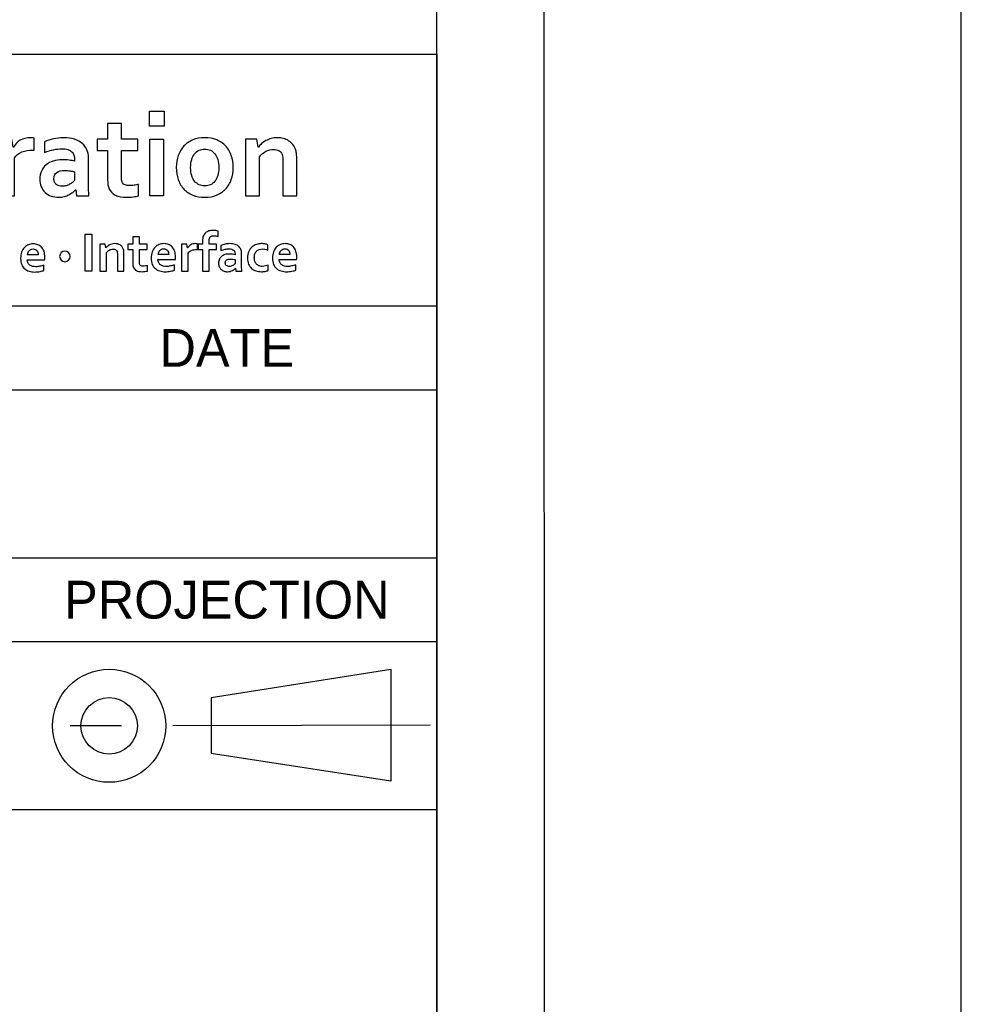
# Model space of a CAD drawing. Header units: inches. Extents: x 0 to 39, y 0 to 27.6.
# Tile 15 of 25: x 36 to 39, y 2.7 to 5.8. Entities that reach past the tile are written whole.
import ezdxf

# ---------------------------------------------------------------- set-up
doc = ezdxf.new("R2010")
doc.units = ezdxf.units.IN
doc.header["$LTSCALE"] = 2.143701
doc.header["$MEASUREMENT"] = 0
doc.linetypes.add('CENTER', pattern=[0.6, 0.375, -0.075, 0.075, -0.075])
doc.layers.add('TOPRX05-FORMAT', color=7, linetype='CONTINUOUS')
doc.styles.add('TEXTSTYLE_2', font='gothic.ttf')

# ---------------------------------------------------------------- blocks, each defined once
blk = doc.blocks.new('216_BL0', base_point=(36.6778, 3.5431))
at = {"layer": 'TOPRX05-FORMAT', "color": 1, "linetype": 'CONTINUOUS'}
for p, q in [((36.6303, 3.6312), (37.1928, 3.7202)), ((37.1928, 3.7202), (37.1928, 3.369)), ((36.6303, 3.6312), (36.6303, 3.4556)), ((37.1928, 3.369), (36.6303, 3.4556))]:
    blk.add_line(p, q, dxfattribs=at)
at = {"layer": 'TOPRX05-FORMAT', "color": 2, "linetype": 'CENTER'}
blk.add_line((37.3151, 3.5442), (36.0405, 3.5422), dxfattribs=at)
at = {"layer": 'TOPRX05-FORMAT', "color": 2, "linetype": 'CONTINUOUS'}
for radius in [0.1767, 0.0883]:
    blk.add_circle((36.3118, 3.5426), radius, dxfattribs=at)
blk = doc.blocks.new('M2I_CORP_CI_01_BL1', base_point=(35.3476, 5.2419))
at = {"layer": 'TOPRX05-FORMAT', "color": 7, "linetype": 'CONTINUOUS'}
for p, q in [((36.4378, 5.4647), (36.4833, 5.4647)), ((36.4378, 5.4177), (36.4378, 5.4647)), ((36.4833, 5.4647), (36.4833, 5.4177)), ((36.4833, 5.4177), (36.4378, 5.4177)), ((36.4389, 5.3773), (36.4822, 5.3773)), ((36.4389, 5.2), (36.4389, 5.3773)), ((36.4822, 5.3773), (36.4822, 5.2)), ((36.4822, 5.2), (36.4389, 5.2)), ((36.2363, 4.9649), (36.2363, 5.0805)), ((36.2363, 5.0805), (36.2575, 5.0805)), ((36.2575, 5.0805), (36.2575, 4.9649)), ((36.2575, 4.9649), (36.2363, 4.9649))]:
    blk.add_line(p, q, dxfattribs=at)
for points, knots in [([(36.4039, 5.2002), (36.3991, 5.1988), (36.3933, 5.1977), (36.3866, 5.1967), (36.3798, 5.1959), (36.3734, 5.1955), (36.3675, 5.1955), (36.3528, 5.1955), (36.3407, 5.1978), (36.3311, 5.2025), (36.3217, 5.2074), (36.3149, 5.2144), (36.3111, 5.2234), (36.3083, 5.2298), (36.3069, 5.2387), (36.3069, 5.2497), (36.3069, 5.2497), (36.3069, 5.3416), (36.3069, 5.3416), (36.3069, 5.3416), (36.2739, 5.3416), (36.2739, 5.3416), (36.2739, 5.3416), (36.2739, 5.3773), (36.2739, 5.3773), (36.2739, 5.3773), (36.3069, 5.3773), (36.3069, 5.3773), (36.3069, 5.3773), (36.3069, 5.4267), (36.3069, 5.4267), (36.3069, 5.4267), (36.3502, 5.4267), (36.3502, 5.4267), (36.3502, 5.4267), (36.3502, 5.3773), (36.3502, 5.3773), (36.3502, 5.3773), (36.4014, 5.3773), (36.4014, 5.3773), (36.4014, 5.3773), (36.4014, 5.3416), (36.4014, 5.3416), (36.4014, 5.3416), (36.3502, 5.3416), (36.3502, 5.3416), (36.3502, 5.3416), (36.3502, 5.2553), (36.3502, 5.2553), (36.3502, 5.2485), (36.3513, 5.2435), (36.3533, 5.2402), (36.3571, 5.2346), (36.3643, 5.2319), (36.375, 5.2319), (36.3801, 5.2319), (36.385, 5.2324), (36.39, 5.2331), (36.3949, 5.2338), (36.3996, 5.2346), (36.4039, 5.2358), (36.4039, 5.2358), (36.4039, 5.2002), (36.4039, 5.2002)], [0, 0, 0, 0, 1, 1, 1, 2, 2, 2, 3, 3, 3, 4, 4, 4, 5, 5, 5, 6, 6, 6, 7, 7, 7, 8, 8, 8, 9, 9, 9, 10, 10, 10, 11, 11, 11, 12, 12, 12, 13, 13, 13, 14, 14, 14, 15, 15, 15, 16, 16, 16, 17, 17, 17, 18, 18, 18, 19, 19, 19, 20, 20, 20, 21, 21, 21, 21]), ([(36.0774, 5.3429), (36.0774, 5.3429), (36.0739, 5.3429), (36.0739, 5.3429), (36.0605, 5.3429), (36.0488, 5.3408), (36.0387, 5.3371), (36.0287, 5.333), (36.021, 5.3269), (36.0154, 5.3188), (36.0154, 5.3188), (36.0154, 5.2), (36.0154, 5.2), (36.0154, 5.2), (35.972, 5.2), (35.972, 5.2), (35.972, 5.2), (35.972, 5.3773), (35.972, 5.3773), (35.972, 5.3773), (36.0079, 5.3773), (36.0079, 5.3773), (36.0079, 5.3773), (36.0119, 5.3526), (36.0119, 5.3526), (36.0119, 5.3526), (36.0127, 5.3526), (36.0127, 5.3526), (36.0179, 5.3615), (36.0248, 5.3686), (36.0337, 5.3739), (36.0427, 5.3789), (36.0536, 5.3816), (36.0661, 5.3816), (36.0705, 5.3816), (36.0743, 5.3812), (36.0774, 5.3806), (36.0774, 5.3806), (36.0774, 5.3429), (36.0774, 5.3429)], [0, 0, 0, 0, 1, 1, 1, 2, 2, 2, 3, 3, 3, 4, 4, 4, 5, 5, 5, 6, 6, 6, 7, 7, 7, 8, 8, 8, 9, 9, 9, 10, 10, 10, 11, 11, 11, 12, 12, 12, 13, 13, 13, 13]), ([(36.2073, 5.2189), (36.2073, 5.2189), (36.2065, 5.2189), (36.2065, 5.2189), (36.2041, 5.2162), (36.2011, 5.2136), (36.1978, 5.2109), (36.1943, 5.2082), (36.1905, 5.2059), (36.1861, 5.2035), (36.1817, 5.2009), (36.1767, 5.1991), (36.1714, 5.1977), (36.166, 5.1962), (36.1603, 5.1955), (36.154, 5.1955), (36.1457, 5.1955), (36.1378, 5.1967), (36.1304, 5.1992), (36.123, 5.202), (36.1168, 5.2059), (36.1116, 5.2107), (36.1064, 5.2156), (36.1024, 5.2215), (36.0994, 5.2285), (36.0963, 5.2355), (36.0948, 5.2435), (36.0948, 5.2522), (36.0948, 5.2616), (36.0965, 5.2703), (36.1, 5.2776), (36.1035, 5.2853), (36.1082, 5.2917), (36.1146, 5.2969), (36.1207, 5.3021), (36.1282, 5.3061), (36.1368, 5.3088), (36.1455, 5.3116), (36.1551, 5.3129), (36.1655, 5.3129), (36.1732, 5.3129), (36.1803, 5.3124), (36.1867, 5.3115), (36.1932, 5.3107), (36.1989, 5.3095), (36.2037, 5.3081), (36.2037, 5.3081), (36.2037, 5.3152), (36.2037, 5.3152), (36.2037, 5.3194), (36.203, 5.3233), (36.2017, 5.3272), (36.2003, 5.331), (36.198, 5.3344), (36.1949, 5.3374), (36.1918, 5.3404), (36.1878, 5.3429), (36.1828, 5.3446), (36.1777, 5.3462), (36.1717, 5.3472), (36.1645, 5.3472), (36.1557, 5.3472), (36.1469, 5.3462), (36.1381, 5.3442), (36.1294, 5.3423), (36.1198, 5.3393), (36.1095, 5.3355), (36.1095, 5.3355), (36.1095, 5.3693), (36.1095, 5.3693), (36.1185, 5.3732), (36.128, 5.3762), (36.1379, 5.3783), (36.1479, 5.3803), (36.1584, 5.3816), (36.1693, 5.3816), (36.1823, 5.3816), (36.1937, 5.3799), (36.2034, 5.3768), (36.213, 5.3738), (36.2211, 5.3693), (36.2276, 5.3637), (36.2342, 5.3581), (36.239, 5.3516), (36.2423, 5.3442), (36.2455, 5.3364), (36.2471, 5.3283), (36.2471, 5.3194), (36.2471, 5.3194), (36.2471, 5.2526), (36.2471, 5.2526), (36.2471, 5.2409), (36.2472, 5.2311), (36.2475, 5.2225), (36.2477, 5.2141), (36.248, 5.2067), (36.2482, 5.2), (36.2482, 5.2), (36.2092, 5.2), (36.2092, 5.2), (36.2092, 5.2), (36.2073, 5.2189), (36.2073, 5.2189)], [0, 0, 0, 0, 1, 1, 1, 2, 2, 2, 3, 3, 3, 4, 4, 4, 5, 5, 5, 6, 6, 6, 7, 7, 7, 8, 8, 8, 9, 9, 9, 10, 10, 10, 11, 11, 11, 12, 12, 12, 13, 13, 13, 14, 14, 14, 15, 15, 15, 16, 16, 16, 17, 17, 17, 18, 18, 18, 19, 19, 19, 20, 20, 20, 21, 21, 21, 22, 22, 22, 23, 23, 23, 24, 24, 24, 25, 25, 25, 26, 26, 26, 27, 27, 27, 28, 28, 28, 29, 29, 29, 30, 30, 30, 31, 31, 31, 32, 32, 32, 33, 33, 33, 34, 34, 34, 34]), ([(36.6997, 5.2886), (36.6997, 5.2747), (36.6977, 5.262), (36.6935, 5.2506), (36.6894, 5.2389), (36.6836, 5.2291), (36.6758, 5.221), (36.6681, 5.213), (36.6588, 5.2067), (36.6477, 5.2021), (36.6368, 5.1977), (36.6246, 5.1955), (36.6111, 5.1955), (36.5971, 5.1955), (36.5846, 5.1977), (36.5735, 5.2021), (36.5625, 5.2067), (36.5533, 5.213), (36.5455, 5.221), (36.5378, 5.2291), (36.5319, 5.2389), (36.5279, 5.2506), (36.5239, 5.262), (36.5218, 5.2747), (36.5218, 5.2886), (36.5218, 5.3025), (36.5239, 5.3151), (36.528, 5.3266), (36.5321, 5.338), (36.538, 5.3478), (36.5457, 5.3559), (36.5535, 5.3641), (36.5629, 5.3703), (36.5738, 5.3749), (36.5848, 5.3794), (36.5971, 5.3816), (36.6106, 5.3816), (36.6246, 5.3816), (36.637, 5.3794), (36.6481, 5.3749), (36.659, 5.3703), (36.6683, 5.3641), (36.6761, 5.3559), (36.6837, 5.3478), (36.6896, 5.338), (36.6936, 5.3266), (36.6979, 5.3151), (36.6997, 5.3025), (36.6997, 5.2886)], [0, 0, 0, 0, 1, 1, 1, 2, 2, 2, 3, 3, 3, 4, 4, 4, 5, 5, 5, 6, 6, 6, 7, 7, 7, 8, 8, 8, 9, 9, 9, 10, 10, 10, 11, 11, 11, 12, 12, 12, 13, 13, 13, 14, 14, 14, 15, 15, 15, 16, 16, 16, 16]), ([(36.778, 5.3526), (36.778, 5.3526), (36.7788, 5.3526), (36.7788, 5.3526), (36.7813, 5.3561), (36.7845, 5.3598), (36.7884, 5.3633), (36.7924, 5.3668), (36.7969, 5.3698), (36.8018, 5.3727), (36.8068, 5.3753), (36.8123, 5.3775), (36.8185, 5.3792), (36.8244, 5.3806), (36.8309, 5.3816), (36.8376, 5.3816), (36.8443, 5.3816), (36.8504, 5.3806), (36.8565, 5.3794), (36.8624, 5.3779), (36.8679, 5.3755), (36.8729, 5.3725), (36.8779, 5.3694), (36.8824, 5.3654), (36.8861, 5.3605), (36.8901, 5.3555), (36.8932, 5.3496), (36.8952, 5.3429), (36.8965, 5.3391), (36.8974, 5.3348), (36.8977, 5.3305), (36.8981, 5.3259), (36.8985, 5.3208), (36.8985, 5.315), (36.8985, 5.315), (36.8985, 5.2), (36.8985, 5.2), (36.8985, 5.2), (36.855, 5.2), (36.855, 5.2), (36.855, 5.2), (36.855, 5.3083), (36.855, 5.3083), (36.855, 5.3129), (36.8549, 5.317), (36.8544, 5.3206), (36.8542, 5.3238), (36.8534, 5.3269), (36.8525, 5.3294), (36.8502, 5.335), (36.847, 5.3391), (36.8425, 5.3416), (36.8381, 5.344), (36.8326, 5.3452), (36.8264, 5.3452), (36.8179, 5.3452), (36.8099, 5.3431), (36.8021, 5.3393), (36.7944, 5.3353), (36.7875, 5.3296), (36.7815, 5.3219), (36.7815, 5.3219), (36.7815, 5.2), (36.7815, 5.2), (36.7815, 5.2), (36.7383, 5.2), (36.7383, 5.2), (36.7383, 5.2), (36.7383, 5.3773), (36.7383, 5.3773), (36.7383, 5.3773), (36.774, 5.3773), (36.774, 5.3773), (36.774, 5.3773), (36.778, 5.3526), (36.778, 5.3526)], [0, 0, 0, 0, 1, 1, 1, 2, 2, 2, 3, 3, 3, 4, 4, 4, 5, 5, 5, 6, 6, 6, 7, 7, 7, 8, 8, 8, 9, 9, 9, 10, 10, 10, 11, 11, 11, 12, 12, 12, 13, 13, 13, 14, 14, 14, 15, 15, 15, 16, 16, 16, 17, 17, 17, 18, 18, 18, 19, 19, 19, 20, 20, 20, 21, 21, 21, 22, 22, 22, 23, 23, 23, 24, 24, 24, 25, 25, 25, 25]), ([(36.655, 5.2886), (36.655, 5.2979), (36.6539, 5.3061), (36.6517, 5.3134), (36.6495, 5.3206), (36.6465, 5.3266), (36.6426, 5.3315), (36.6386, 5.3363), (36.634, 5.34), (36.6286, 5.3425), (36.623, 5.3449), (36.6171, 5.346), (36.6106, 5.346), (36.6042, 5.346), (36.5984, 5.3449), (36.593, 5.3425), (36.5875, 5.34), (36.5829, 5.3363), (36.579, 5.3315), (36.5751, 5.3266), (36.5721, 5.3206), (36.5699, 5.3134), (36.5676, 5.3061), (36.5665, 5.2979), (36.5665, 5.2886), (36.5665, 5.2791), (36.5676, 5.2708), (36.5699, 5.2637), (36.5721, 5.2564), (36.5751, 5.2506), (36.5791, 5.2456), (36.583, 5.2408), (36.5876, 5.237), (36.5932, 5.2346), (36.5985, 5.2321), (36.6044, 5.2311), (36.6111, 5.2311), (36.6175, 5.2311), (36.6233, 5.2321), (36.6287, 5.2346), (36.6341, 5.237), (36.6386, 5.2408), (36.6426, 5.2456), (36.6465, 5.2506), (36.6495, 5.2564), (36.6517, 5.2637), (36.6539, 5.2708), (36.655, 5.2791), (36.655, 5.2886)], [0, 0, 0, 0, 1, 1, 1, 2, 2, 2, 3, 3, 3, 4, 4, 4, 5, 5, 5, 6, 6, 6, 7, 7, 7, 8, 8, 8, 9, 9, 9, 10, 10, 10, 11, 11, 11, 12, 12, 12, 13, 13, 13, 14, 14, 14, 15, 15, 15, 16, 16, 16, 16]), ([(36.2037, 5.2755), (36.1996, 5.2763), (36.1949, 5.2774), (36.1894, 5.2782), (36.1842, 5.2789), (36.1788, 5.2794), (36.1732, 5.2794), (36.1626, 5.2794), (36.1543, 5.2771), (36.1481, 5.2729), (36.1419, 5.2689), (36.1388, 5.2625), (36.1388, 5.2537), (36.1388, 5.2497), (36.1395, 5.2462), (36.141, 5.2433), (36.1423, 5.2402), (36.1443, 5.2378), (36.1466, 5.2358), (36.1491, 5.2339), (36.1519, 5.2325), (36.155, 5.2314), (36.1582, 5.2303), (36.1615, 5.2301), (36.1651, 5.2301), (36.1693, 5.2301), (36.1735, 5.2305), (36.1774, 5.2317), (36.1814, 5.2328), (36.1849, 5.2344), (36.1881, 5.2361), (36.1916, 5.2379), (36.1944, 5.2397), (36.1971, 5.2421), (36.1998, 5.2443), (36.2019, 5.2465), (36.2037, 5.2484), (36.2037, 5.2484), (36.2037, 5.2755), (36.2037, 5.2755)], [0, 0, 0, 0, 1, 1, 1, 2, 2, 2, 3, 3, 3, 4, 4, 4, 5, 5, 5, 6, 6, 6, 7, 7, 7, 8, 8, 8, 9, 9, 9, 10, 10, 10, 11, 11, 11, 12, 12, 12, 13, 13, 13, 13]), ([(36.6523, 5.0733), (36.6501, 5.0738), (36.6478, 5.0743), (36.6454, 5.0747), (36.6429, 5.075), (36.6407, 5.0751), (36.6386, 5.0751), (36.6363, 5.0751), (36.6343, 5.0749), (36.6325, 5.0745), (36.6307, 5.0739), (36.6292, 5.073), (36.6278, 5.0717), (36.6268, 5.0705), (36.6257, 5.0687), (36.6252, 5.0667), (36.6246, 5.0648), (36.6242, 5.0624), (36.6242, 5.0595), (36.6242, 5.0595), (36.6242, 5.0485), (36.6242, 5.0485), (36.6242, 5.0485), (36.6474, 5.0485), (36.6474, 5.0485), (36.6474, 5.0485), (36.6474, 5.0317), (36.6474, 5.0317), (36.6474, 5.0317), (36.6242, 5.0317), (36.6242, 5.0317), (36.6242, 5.0317), (36.6242, 4.9649), (36.6242, 4.9649), (36.6242, 4.9649), (36.6038, 4.9649), (36.6038, 4.9649), (36.6038, 4.9649), (36.6038, 5.0317), (36.6038, 5.0317), (36.6038, 5.0317), (36.5896, 5.0317), (36.5896, 5.0317), (36.5896, 5.0317), (36.5896, 5.0485), (36.5896, 5.0485), (36.5896, 5.0485), (36.6038, 5.0485), (36.6038, 5.0485), (36.6038, 5.0485), (36.6038, 5.0584), (36.6038, 5.0584), (36.6038, 5.0642), (36.6046, 5.0694), (36.6062, 5.0737), (36.6078, 5.0777), (36.6102, 5.0815), (36.613, 5.0839), (36.616, 5.0868), (36.6195, 5.0887), (36.6234, 5.0901), (36.6274, 5.0914), (36.6317, 5.092), (36.6364, 5.092), (36.6393, 5.092), (36.6421, 5.0917), (36.6449, 5.0912), (36.6478, 5.0908), (36.6503, 5.0903), (36.6523, 5.0895), (36.6523, 5.0895), (36.6523, 5.0733), (36.6523, 5.0733)], [0, 0, 0, 0, 1, 1, 1, 2, 2, 2, 3, 3, 3, 4, 4, 4, 5, 5, 5, 6, 6, 6, 7, 7, 7, 8, 8, 8, 9, 9, 9, 10, 10, 10, 11, 11, 11, 12, 12, 12, 13, 13, 13, 14, 14, 14, 15, 15, 15, 16, 16, 16, 17, 17, 17, 18, 18, 18, 19, 19, 19, 20, 20, 20, 21, 21, 21, 22, 22, 22, 23, 23, 23, 24, 24, 24, 24]), ([(36.3014, 5.0369), (36.3014, 5.0369), (36.3017, 5.0369), (36.3017, 5.0369), (36.3029, 5.0386), (36.3044, 5.0402), (36.3063, 5.042), (36.3081, 5.0437), (36.3103, 5.0452), (36.3125, 5.0464), (36.3148, 5.0476), (36.3174, 5.0485), (36.3204, 5.0493), (36.3231, 5.0501), (36.3262, 5.0505), (36.3295, 5.0505), (36.3326, 5.0505), (36.3355, 5.0502), (36.3383, 5.0496), (36.3412, 5.0489), (36.3438, 5.0476), (36.3462, 5.0463), (36.3486, 5.0449), (36.3506, 5.0428), (36.3524, 5.0404), (36.3542, 5.0384), (36.3557, 5.0354), (36.3567, 5.0323), (36.3572, 5.0305), (36.3576, 5.0286), (36.3577, 5.0266), (36.358, 5.0243), (36.3581, 5.0219), (36.3581, 5.0191), (36.3581, 5.0191), (36.3581, 4.9649), (36.3581, 4.9649), (36.3581, 4.9649), (36.3377, 4.9649), (36.3377, 4.9649), (36.3377, 4.9649), (36.3377, 5.016), (36.3377, 5.016), (36.3377, 5.0181), (36.3375, 5.0203), (36.3373, 5.0216), (36.3372, 5.0233), (36.337, 5.0249), (36.3364, 5.0261), (36.3355, 5.0286), (36.3338, 5.0305), (36.3318, 5.0317), (36.3296, 5.0329), (36.3271, 5.0334), (36.3242, 5.0334), (36.3201, 5.0334), (36.3162, 5.0324), (36.3128, 5.0306), (36.309, 5.0287), (36.3058, 5.0261), (36.303, 5.0226), (36.303, 5.0226), (36.303, 4.9649), (36.303, 4.9649), (36.303, 4.9649), (36.2825, 4.9649), (36.2825, 4.9649), (36.2825, 4.9649), (36.2825, 5.0485), (36.2825, 5.0485), (36.2825, 5.0485), (36.2994, 5.0485), (36.2994, 5.0485), (36.2994, 5.0485), (36.3014, 5.0369), (36.3014, 5.0369)], [0, 0, 0, 0, 1, 1, 1, 2, 2, 2, 3, 3, 3, 4, 4, 4, 5, 5, 5, 6, 6, 6, 7, 7, 7, 8, 8, 8, 9, 9, 9, 10, 10, 10, 11, 11, 11, 12, 12, 12, 13, 13, 13, 14, 14, 14, 15, 15, 15, 16, 16, 16, 17, 17, 17, 18, 18, 18, 19, 19, 19, 20, 20, 20, 21, 21, 21, 22, 22, 22, 23, 23, 23, 24, 24, 24, 25, 25, 25, 25]), ([(36.4316, 4.9649), (36.4293, 4.9644), (36.4265, 4.9636), (36.4234, 4.9634), (36.4203, 4.963), (36.4172, 4.9627), (36.4145, 4.9627), (36.4075, 4.9627), (36.4016, 4.9637), (36.3972, 4.9661), (36.3928, 4.9685), (36.3898, 4.9717), (36.3878, 4.9759), (36.3864, 4.9789), (36.3858, 4.9832), (36.3858, 4.9883), (36.3858, 4.9883), (36.3858, 5.0317), (36.3858, 5.0317), (36.3858, 5.0317), (36.3703, 5.0317), (36.3703, 5.0317), (36.3703, 5.0317), (36.3703, 5.0485), (36.3703, 5.0485), (36.3703, 5.0485), (36.3858, 5.0485), (36.3858, 5.0485), (36.3858, 5.0485), (36.3858, 5.0719), (36.3858, 5.0719), (36.3858, 5.0719), (36.4063, 5.0719), (36.4063, 5.0719), (36.4063, 5.0719), (36.4063, 5.0485), (36.4063, 5.0485), (36.4063, 5.0485), (36.4305, 5.0485), (36.4305, 5.0485), (36.4305, 5.0485), (36.4305, 5.0317), (36.4305, 5.0317), (36.4305, 5.0317), (36.4063, 5.0317), (36.4063, 5.0317), (36.4063, 5.0317), (36.4063, 4.991), (36.4063, 4.991), (36.4063, 4.9878), (36.4068, 4.9854), (36.4078, 4.984), (36.4095, 4.9812), (36.4128, 4.9799), (36.418, 4.9799), (36.4204, 4.9799), (36.4228, 4.9801), (36.4251, 4.9806), (36.4274, 4.9808), (36.4295, 4.9813), (36.4316, 4.9818), (36.4316, 4.9818), (36.4316, 4.9649), (36.4316, 4.9649)], [0, 0, 0, 0, 1, 1, 1, 2, 2, 2, 3, 3, 3, 4, 4, 4, 5, 5, 5, 6, 6, 6, 7, 7, 7, 8, 8, 8, 9, 9, 9, 10, 10, 10, 11, 11, 11, 12, 12, 12, 13, 13, 13, 14, 14, 14, 15, 15, 15, 16, 16, 16, 17, 17, 17, 18, 18, 18, 19, 19, 19, 20, 20, 20, 21, 21, 21, 21]), ([(36.4906, 4.9791), (36.4946, 4.9791), (36.4988, 4.9797), (36.5031, 4.9806), (36.5073, 4.9812), (36.5116, 4.9824), (36.5162, 4.984), (36.5162, 4.984), (36.5162, 4.9674), (36.5162, 4.9674), (36.5136, 4.9664), (36.5095, 4.9654), (36.5041, 4.9644), (36.4986, 4.9633), (36.4929, 4.9627), (36.4871, 4.9627), (36.4812, 4.9627), (36.4755, 4.9634), (36.4702, 4.9651), (36.4648, 4.9666), (36.4602, 4.969), (36.4562, 4.9723), (36.4523, 4.9757), (36.4491, 4.9802), (36.4467, 4.9856), (36.4444, 4.991), (36.4433, 4.9975), (36.4433, 5.0053), (36.4433, 5.0129), (36.4444, 5.0195), (36.4465, 5.0253), (36.4487, 5.0309), (36.4517, 5.0357), (36.4554, 5.0393), (36.459, 5.0431), (36.4633, 5.0459), (36.468, 5.0476), (36.4728, 5.0496), (36.4776, 5.0505), (36.4827, 5.0505), (36.488, 5.0505), (36.4929, 5.0497), (36.4974, 5.0481), (36.5018, 5.0467), (36.5057, 5.044), (36.5089, 5.0404), (36.5121, 5.0371), (36.5147, 5.0327), (36.5165, 5.0273), (36.5183, 5.0217), (36.5192, 5.0154), (36.5192, 5.0079), (36.5191, 5.0052), (36.5191, 5.0026), (36.5189, 5.0007), (36.5189, 5.0007), (36.4641, 5.0007), (36.4641, 5.0007), (36.4645, 4.9969), (36.4653, 4.9935), (36.4667, 4.9906), (36.4682, 4.9881), (36.4701, 4.9858), (36.4724, 4.9842), (36.4747, 4.9824), (36.4774, 4.9811), (36.4806, 4.9803), (36.4837, 4.9797), (36.4871, 4.9791), (36.4906, 4.9791)], [0, 0, 0, 0, 1, 1, 1, 2, 2, 2, 3, 3, 3, 4, 4, 4, 5, 5, 5, 6, 6, 6, 7, 7, 7, 8, 8, 8, 9, 9, 9, 10, 10, 10, 11, 11, 11, 12, 12, 12, 13, 13, 13, 14, 14, 14, 15, 15, 15, 16, 16, 16, 17, 17, 17, 18, 18, 18, 19, 19, 19, 20, 20, 20, 21, 21, 21, 22, 22, 22, 23, 23, 23, 23]), ([(36.5878, 5.0323), (36.5878, 5.0323), (36.5861, 5.0323), (36.5861, 5.0323), (36.5799, 5.0323), (36.5744, 5.0313), (36.5696, 5.0294), (36.5649, 5.0276), (36.5612, 5.0249), (36.5586, 5.0208), (36.5586, 5.0208), (36.5586, 4.9649), (36.5586, 4.9649), (36.5586, 4.9649), (36.5382, 4.9649), (36.5382, 4.9649), (36.5382, 4.9649), (36.5382, 5.0485), (36.5382, 5.0485), (36.5382, 5.0485), (36.5551, 5.0485), (36.5551, 5.0485), (36.5551, 5.0485), (36.5569, 5.0369), (36.5569, 5.0369), (36.5569, 5.0369), (36.5573, 5.0369), (36.5573, 5.0369), (36.5598, 5.0411), (36.5631, 5.0445), (36.5673, 5.0469), (36.5716, 5.0493), (36.5766, 5.0505), (36.5826, 5.0505), (36.5846, 5.0505), (36.5864, 5.0503), (36.5878, 5.0502), (36.5878, 5.0502), (36.5878, 5.0323), (36.5878, 5.0323)], [0, 0, 0, 0, 1, 1, 1, 2, 2, 2, 3, 3, 3, 4, 4, 4, 5, 5, 5, 6, 6, 6, 7, 7, 7, 8, 8, 8, 9, 9, 9, 10, 10, 10, 11, 11, 11, 12, 12, 12, 13, 13, 13, 13]), ([(36.7071, 4.9737), (36.7071, 4.9737), (36.7067, 4.9737), (36.7067, 4.9737), (36.7055, 4.9726), (36.7042, 4.9714), (36.7027, 4.9699), (36.7011, 4.9687), (36.6993, 4.9677), (36.697, 4.9666), (36.695, 4.9654), (36.6927, 4.9645), (36.6902, 4.9636), (36.6877, 4.963), (36.685, 4.9627), (36.682, 4.9627), (36.678, 4.9627), (36.6744, 4.9634), (36.6709, 4.9645), (36.6675, 4.9659), (36.6645, 4.9677), (36.662, 4.9698), (36.6596, 4.9722), (36.6576, 4.9751), (36.6562, 4.9785), (36.6546, 4.9817), (36.654, 4.9854), (36.654, 4.9895), (36.654, 4.994), (36.6549, 4.9981), (36.6565, 5.0015), (36.6581, 5.0052), (36.6604, 5.0082), (36.6634, 5.0105), (36.6662, 5.0131), (36.6698, 5.015), (36.6739, 5.0163), (36.6779, 5.0177), (36.6825, 5.0181), (36.6874, 5.0181), (36.6911, 5.0181), (36.6943, 5.0179), (36.6974, 5.0176), (36.7005, 5.017), (36.7031, 5.0166), (36.7054, 5.016), (36.7054, 5.016), (36.7054, 5.0191), (36.7054, 5.0191), (36.7054, 5.0211), (36.7052, 5.0231), (36.7045, 5.0249), (36.7038, 5.0267), (36.7027, 5.0282), (36.7012, 5.0298), (36.6997, 5.0312), (36.698, 5.0323), (36.6956, 5.033), (36.6931, 5.0341), (36.6904, 5.0343), (36.6869, 5.0343), (36.6828, 5.0343), (36.6787, 5.0339), (36.6745, 5.033), (36.6703, 5.032), (36.6658, 5.0306), (36.6609, 5.0289), (36.6609, 5.0289), (36.6609, 5.0449), (36.6609, 5.0449), (36.6653, 5.0467), (36.6698, 5.048), (36.6745, 5.049), (36.6791, 5.05), (36.684, 5.0504), (36.6892, 5.0505), (36.6953, 5.0505), (36.7006, 5.0499), (36.7053, 5.0483), (36.7099, 5.0468), (36.7137, 5.0449), (36.7167, 5.0422), (36.7197, 5.0396), (36.7221, 5.0364), (36.7236, 5.033), (36.7251, 5.0293), (36.7259, 5.0254), (36.7259, 5.0211), (36.7259, 5.0211), (36.7259, 4.9899), (36.7259, 4.9899), (36.7259, 4.9843), (36.726, 4.9793), (36.7261, 4.9756), (36.7262, 4.9715), (36.7263, 4.968), (36.7264, 4.9649), (36.7264, 4.9649), (36.708, 4.9649), (36.708, 4.9649), (36.708, 4.9649), (36.7071, 4.9737), (36.7071, 4.9737)], [0, 0, 0, 0, 1, 1, 1, 2, 2, 2, 3, 3, 3, 4, 4, 4, 5, 5, 5, 6, 6, 6, 7, 7, 7, 8, 8, 8, 9, 9, 9, 10, 10, 10, 11, 11, 11, 12, 12, 12, 13, 13, 13, 14, 14, 14, 15, 15, 15, 16, 16, 16, 17, 17, 17, 18, 18, 18, 19, 19, 19, 20, 20, 20, 21, 21, 21, 22, 22, 22, 23, 23, 23, 24, 24, 24, 25, 25, 25, 26, 26, 26, 27, 27, 27, 28, 28, 28, 29, 29, 29, 30, 30, 30, 31, 31, 31, 32, 32, 32, 33, 33, 33, 34, 34, 34, 34]), ([(36.8091, 4.9667), (36.8065, 4.9657), (36.8034, 4.9647), (36.7996, 4.9638), (36.7958, 4.963), (36.7919, 4.9627), (36.7877, 4.9627), (36.7817, 4.9627), (36.776, 4.9636), (36.7709, 4.9654), (36.7656, 4.967), (36.7611, 4.9696), (36.7572, 4.9732), (36.7533, 4.9767), (36.7501, 4.9811), (36.7478, 4.9867), (36.7457, 4.9919), (36.7445, 4.9983), (36.7445, 5.0054), (36.7445, 5.0135), (36.7458, 5.0203), (36.7484, 5.0261), (36.751, 5.0319), (36.7544, 5.0365), (36.7585, 5.0401), (36.7626, 5.0437), (36.7672, 5.0464), (36.7724, 5.048), (36.7775, 5.0497), (36.7826, 5.0505), (36.7876, 5.0505), (36.7914, 5.0505), (36.795, 5.0502), (36.7984, 5.0496), (36.8018, 5.0489), (36.805, 5.048), (36.8078, 5.0469), (36.8078, 5.0469), (36.8078, 5.0302), (36.8078, 5.0302), (36.8054, 5.0313), (36.8026, 5.0322), (36.7996, 5.0329), (36.7969, 5.0337), (36.7938, 5.0339), (36.7905, 5.0339), (36.7873, 5.0339), (36.7841, 5.0333), (36.7811, 5.0323), (36.7781, 5.0313), (36.7755, 5.0298), (36.7732, 5.0275), (36.7709, 5.0253), (36.769, 5.0226), (36.7676, 5.0188), (36.7663, 5.0153), (36.7657, 5.0109), (36.7657, 5.0058), (36.7657, 5.0022), (36.7662, 4.9986), (36.7672, 4.9955), (36.7683, 4.9922), (36.7698, 4.9895), (36.7717, 4.9872), (36.7739, 4.985), (36.7764, 4.9829), (36.7794, 4.9816), (36.7824, 4.9802), (36.786, 4.9793), (36.7903, 4.9793), (36.794, 4.9793), (36.7975, 4.9798), (36.8004, 4.9807), (36.8036, 4.9814), (36.8064, 4.9821), (36.8091, 4.9833), (36.8091, 4.9833), (36.8091, 4.9667), (36.8091, 4.9667)], [0, 0, 0, 0, 1, 1, 1, 2, 2, 2, 3, 3, 3, 4, 4, 4, 5, 5, 5, 6, 6, 6, 7, 7, 7, 8, 8, 8, 9, 9, 9, 10, 10, 10, 11, 11, 11, 12, 12, 12, 13, 13, 13, 14, 14, 14, 15, 15, 15, 16, 16, 16, 17, 17, 17, 18, 18, 18, 19, 19, 19, 20, 20, 20, 21, 21, 21, 22, 22, 22, 23, 23, 23, 24, 24, 24, 25, 25, 25, 26, 26, 26, 26]), ([(36.8699, 4.9791), (36.8737, 4.9791), (36.8779, 4.9797), (36.8822, 4.9806), (36.8866, 4.9812), (36.8909, 4.9824), (36.8953, 4.984), (36.8953, 4.984), (36.8953, 4.9674), (36.8953, 4.9674), (36.8926, 4.9664), (36.8886, 4.9654), (36.8832, 4.9644), (36.8778, 4.9633), (36.8721, 4.9627), (36.8662, 4.9627), (36.8603, 4.9627), (36.8546, 4.9634), (36.8494, 4.9651), (36.844, 4.9666), (36.8393, 4.969), (36.8355, 4.9723), (36.8314, 4.9757), (36.8283, 4.9802), (36.826, 4.9856), (36.8236, 4.991), (36.8225, 4.9975), (36.8225, 5.0053), (36.8225, 5.0129), (36.8235, 5.0195), (36.8257, 5.0253), (36.828, 5.0309), (36.8309, 5.0357), (36.8345, 5.0393), (36.8382, 5.0431), (36.8424, 5.0459), (36.8472, 5.0476), (36.852, 5.0496), (36.8568, 5.0505), (36.8619, 5.0505), (36.8672, 5.0505), (36.8721, 5.0497), (36.8765, 5.0481), (36.881, 5.0467), (36.8848, 5.044), (36.8881, 5.0404), (36.8913, 5.0371), (36.8938, 5.0327), (36.8956, 5.0273), (36.8975, 5.0217), (36.8985, 5.0154), (36.8985, 5.0079), (36.8982, 5.0052), (36.8982, 5.0026), (36.8981, 5.0007), (36.8981, 5.0007), (36.8434, 5.0007), (36.8434, 5.0007), (36.8436, 4.9969), (36.8446, 4.9935), (36.846, 4.9906), (36.8474, 4.9881), (36.8493, 4.9858), (36.8515, 4.9842), (36.8539, 4.9824), (36.8566, 4.9811), (36.8597, 4.9803), (36.8629, 4.9797), (36.8662, 4.9791), (36.8699, 4.9791)], [0, 0, 0, 0, 1, 1, 1, 2, 2, 2, 3, 3, 3, 4, 4, 4, 5, 5, 5, 6, 6, 6, 7, 7, 7, 8, 8, 8, 9, 9, 9, 10, 10, 10, 11, 11, 11, 12, 12, 12, 13, 13, 13, 14, 14, 14, 15, 15, 15, 16, 16, 16, 17, 17, 17, 18, 18, 18, 19, 19, 19, 20, 20, 20, 21, 21, 21, 22, 22, 22, 23, 23, 23, 23]), ([(36.0822, 4.9784), (36.0863, 4.9784), (36.0903, 4.9788), (36.0947, 4.9796), (36.099, 4.9803), (36.1035, 4.9816), (36.1078, 4.9829), (36.1078, 4.9829), (36.1078, 4.9666), (36.1078, 4.9666), (36.1051, 4.9655), (36.1012, 4.9644), (36.0956, 4.9634), (36.0902, 4.9623), (36.0844, 4.9618), (36.0786, 4.9618), (36.0727, 4.9618), (36.0671, 4.9625), (36.0618, 4.9642), (36.0564, 4.9657), (36.0516, 4.9682), (36.0478, 4.9715), (36.0438, 4.9749), (36.0407, 4.9791), (36.0384, 4.9848), (36.0361, 4.9901), (36.0349, 4.9968), (36.0349, 5.0045), (36.0349, 5.0119), (36.036, 5.0187), (36.0381, 5.0243), (36.0403, 5.03), (36.0433, 5.0348), (36.047, 5.0385), (36.0506, 5.0422), (36.0549, 5.0451), (36.0595, 5.0469), (36.0644, 5.0488), (36.0692, 5.0497), (36.0743, 5.0497), (36.0796, 5.0497), (36.0844, 5.0489), (36.0891, 5.0472), (36.0934, 5.0457), (36.0972, 5.0431), (36.1005, 5.0397), (36.1038, 5.0363), (36.1062, 5.0318), (36.1081, 5.0265), (36.11, 5.0208), (36.1107, 5.0145), (36.1107, 5.0071), (36.1107, 5.0042), (36.1107, 5.0017), (36.1106, 4.9996), (36.1106, 4.9996), (36.0557, 4.9996), (36.0557, 4.9996), (36.0561, 4.9959), (36.0569, 4.9926), (36.0584, 4.9899), (36.0597, 4.987), (36.0617, 4.985), (36.064, 4.9832), (36.0663, 4.9816), (36.069, 4.9802), (36.0723, 4.9793), (36.0753, 4.9788), (36.0786, 4.9784), (36.0822, 4.9784)], [0, 0, 0, 0, 1, 1, 1, 2, 2, 2, 3, 3, 3, 4, 4, 4, 5, 5, 5, 6, 6, 6, 7, 7, 7, 8, 8, 8, 9, 9, 9, 10, 10, 10, 11, 11, 11, 12, 12, 12, 13, 13, 13, 14, 14, 14, 15, 15, 15, 16, 16, 16, 17, 17, 17, 18, 18, 18, 19, 19, 19, 20, 20, 20, 21, 21, 21, 22, 22, 22, 23, 23, 23, 23]), ([(36.074, 5.0338), (36.0715, 5.0338), (36.0692, 5.0333), (36.0672, 5.0323), (36.0651, 5.0313), (36.0633, 5.0301), (36.0619, 5.0285), (36.0605, 5.0267), (36.0592, 5.0249), (36.0586, 5.0227), (36.0576, 5.0204), (36.0569, 5.0181), (36.0566, 5.0156), (36.0566, 5.0156), (36.0895, 5.0156), (36.0895, 5.0156), (36.0895, 5.0181), (36.0893, 5.0204), (36.0886, 5.0227), (36.0879, 5.0249), (36.0869, 5.0267), (36.0857, 5.0285), (36.0843, 5.0301), (36.0826, 5.0313), (36.0808, 5.0323), (36.079, 5.0333), (36.0766, 5.0338), (36.074, 5.0338)], [0, 0, 0, 0, 1, 1, 1, 2, 2, 2, 3, 3, 3, 4, 4, 4, 5, 5, 5, 6, 6, 6, 7, 7, 7, 8, 8, 8, 9, 9, 9, 9]), ([(36.1901, 5.0105), (36.1901, 5.0013), (36.1825, 4.994), (36.1735, 4.994), (36.1643, 4.994), (36.1568, 5.0013), (36.1568, 5.0105), (36.1568, 5.0198), (36.1643, 5.0273), (36.1735, 5.0273), (36.1825, 5.0273), (36.1901, 5.0198), (36.1901, 5.0105)], [0, 0, 0, 0, 1, 1, 1, 2, 2, 2, 3, 3, 3, 4, 4, 4, 4]), ([(36.4825, 5.0346), (36.4799, 5.0346), (36.4775, 5.0343), (36.4755, 5.0333), (36.4735, 5.0322), (36.4718, 5.0309), (36.4703, 5.0293), (36.4689, 5.0276), (36.4677, 5.0257), (36.4668, 5.0236), (36.466, 5.0214), (36.4654, 5.0191), (36.4651, 5.0166), (36.4651, 5.0166), (36.498, 5.0166), (36.498, 5.0166), (36.498, 5.0191), (36.4977, 5.0214), (36.4969, 5.0236), (36.4963, 5.0257), (36.4954, 5.0276), (36.4941, 5.0293), (36.4927, 5.0309), (36.4912, 5.0322), (36.4892, 5.0333), (36.4873, 5.0343), (36.4851, 5.0346), (36.4825, 5.0346)], [0, 0, 0, 0, 1, 1, 1, 2, 2, 2, 3, 3, 3, 4, 4, 4, 5, 5, 5, 6, 6, 6, 7, 7, 7, 8, 8, 8, 9, 9, 9, 9]), ([(36.8616, 5.0346), (36.859, 5.0346), (36.8568, 5.0343), (36.8547, 5.0333), (36.8528, 5.0322), (36.8511, 5.0309), (36.8495, 5.0293), (36.848, 5.0276), (36.8469, 5.0257), (36.846, 5.0236), (36.8451, 5.0214), (36.8446, 5.0191), (36.8443, 5.0166), (36.8443, 5.0166), (36.8771, 5.0166), (36.8771, 5.0166), (36.8771, 5.0191), (36.8769, 5.0214), (36.8762, 5.0236), (36.8754, 5.0257), (36.8744, 5.0276), (36.8733, 5.0293), (36.8719, 5.0309), (36.8703, 5.0322), (36.8684, 5.0333), (36.8664, 5.0343), (36.8642, 5.0346), (36.8616, 5.0346)], [0, 0, 0, 0, 1, 1, 1, 2, 2, 2, 3, 3, 3, 4, 4, 4, 5, 5, 5, 6, 6, 6, 7, 7, 7, 8, 8, 8, 9, 9, 9, 9]), ([(36.7054, 5.0005), (36.7035, 5.0009), (36.7012, 5.0014), (36.6986, 5.0017), (36.6961, 5.0021), (36.6936, 5.0023), (36.6911, 5.0023), (36.686, 5.0023), (36.6822, 5.0013), (36.6792, 4.9995), (36.6763, 4.9974), (36.6749, 4.9944), (36.6749, 4.9902), (36.6749, 4.9883), (36.6752, 4.9868), (36.6758, 4.9853), (36.6765, 4.984), (36.6774, 4.9827), (36.6785, 4.9818), (36.6796, 4.9809), (36.681, 4.9802), (36.6825, 4.9797), (36.6839, 4.9791), (36.6855, 4.9791), (36.6872, 4.9791), (36.6892, 4.9791), (36.6911, 4.9793), (36.693, 4.9799), (36.6949, 4.9806), (36.6967, 4.9811), (36.6981, 4.982), (36.6997, 4.9827), (36.7011, 4.9836), (36.7024, 4.9848), (36.7035, 4.9858), (36.7045, 4.9869), (36.7054, 4.9877), (36.7054, 4.9877), (36.7054, 5.0005), (36.7054, 5.0005)], [0, 0, 0, 0, 1, 1, 1, 2, 2, 2, 3, 3, 3, 4, 4, 4, 5, 5, 5, 6, 6, 6, 7, 7, 7, 8, 8, 8, 9, 9, 9, 10, 10, 10, 11, 11, 11, 12, 12, 12, 13, 13, 13, 13])]:
    blk.add_open_spline(points, degree=3, knots=knots, dxfattribs=at)

msp = doc.modelspace()

# ---------------------------------------------------------------- linework, layer by layer
at = {"layer": 'TOPRX05-FORMAT', "color": 7, "linetype": 'CONTINUOUS'}
for p, q in [((38.976378, 0), (38.976378, 27.559055)), ((37.673315, 1.312336), (37.664042, 26.246719)), ((37.335958, 1.312336), (37.335958, 25.918635))]:
    msp.add_line(p, q, dxfattribs=at)
at = {"layer": 'TOPRX05-FORMAT', "color": 2, "linetype": 'CONTINUOUS'}
for p, q in [((29.461942, 5.643043), (37.335957, 5.643043)), ((37.335957, 5.643043), (37.335957, 1.312335)), ((29.461942, 4.855642), (37.335957, 4.855642)), ((29.461942, 4.593175), (37.335957, 4.593175)), ((33.398949, 4.06824), (37.335957, 4.06824)), ((29.461942, 3.805773), (37.335957, 3.805773)), ((33.398949, 3.280839), (37.335957, 3.280839))]:
    msp.add_line(p, q, dxfattribs=at)

# ---------------------------------------------------------------- block references
for name, p in [('M2I_CORP_CI_01_BL1', (35.34762, 5.24188)), ('216_BL0', (36.677833, 3.543082))]:
    msp.add_blockref(name, p, dxfattribs=at)

# ---------------------------------------------------------------- texts
at = {"layer": 'TOPRX05-FORMAT', "color": 2, "linetype": 'CONTINUOUS', "char_height": 0.1181102, "attachment_point": 2, "line_spacing_factor": 0.9, "style": 'TEXTSTYLE_2'}
for s, insert, width in [('DATE', (36.679789, 4.783463), 0.38245601), ('PROJECTION', (36.679789, 3.996062), 0.95011265)]:
    msp.add_mtext(s, dxfattribs=dict(at, insert=insert, width=width))

doc.saveas('drawing.dxf')
